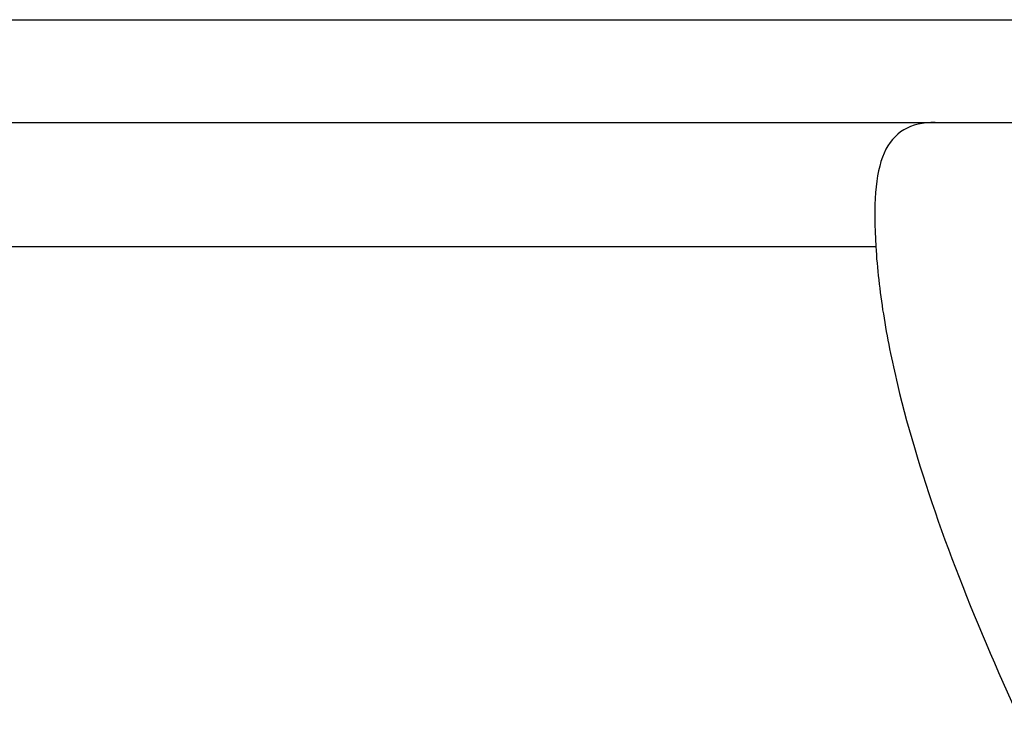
# Model space of a CAD drawing. Header units: millimetres. Extents: x 276 to 570, y 302 to 406.
# Tile 50 of 54: x 503.63 to 512.24, y 338.62 to 344.67. Entities that reach past the tile are written whole.
import ezdxf

# ---------------------------------------------------------------- set-up
doc = ezdxf.new("R2010")
doc.units = ezdxf.units.MM
doc.layers.add('OUT', color=3, linetype='Continuous')

msp = doc.modelspace()

# ---------------------------------------------------------------- linework, layer by layer
at = {"layer": 'OUT', "color": 7}
for p, q in [((469.8572, 344.6719), (528.8572, 344.6719)), ((469.8572, 343.7719), (528.8572, 343.7719)), ((487.5977, 342.6862), (511.1166, 342.6862))]:
    msp.add_line(p, q, dxfattribs=at)
for points, knots in [([(511.6368, 343.7719), (511.5293, 343.7719), (511.4361, 343.751), (511.2868, 343.6623), (511.2303, 343.5953), (511.1491, 343.4122), (511.1248, 343.2954), (511.1034, 343.0223), (511.1058, 342.8633), (511.1166, 342.6862)], [0, 0, 0, 0, 0.25, 0.25, 0.5, 0.5, 0.75, 0.75, 1, 1, 1, 1]), ([(511.1166, 342.6862), (511.1284, 342.4938), (511.1508, 342.2967), (511.2148, 341.8931), (511.2567, 341.686), (511.4058, 341.0603), (511.5368, 340.6346), (511.8477, 339.766), (512.0278, 339.3231), (512.4295, 338.4198), (512.6507, 337.9611), (513.1205, 337.047), (513.3702, 336.5891), (513.8996, 335.6735), (514.179, 335.2156), (514.6303, 334.535), (514.7862, 334.3093), (515.1149, 333.8633), (515.2874, 333.643), (515.6585, 333.2239), (515.857, 333.0226), (516.1959, 332.7746), (516.3183, 332.6999), (516.5819, 332.5919), (516.725, 332.5601), (517.0085, 332.5629), (517.1509, 332.5975), (517.4117, 332.7085), (517.5342, 332.7848), (517.873, 333.037), (518.069, 333.2376), (518.4394, 333.6584), (518.6098, 333.8768), (518.9358, 334.3201), (519.091, 334.5453), (519.5417, 335.2256), (519.8222, 335.6857), (520.3558, 336.6097), (520.6078, 337.073), (521.3092, 338.441), (521.7115, 339.3321), (522.1786, 340.6378), (522.3114, 341.0705), (522.5085, 341.9008), (522.5742, 342.301), (522.5977, 342.6862)], [0, 0, 0, 0, 0.03125, 0.03125, 0.0625, 0.0625, 0.125, 0.125, 0.1875, 0.1875, 0.25, 0.25, 0.3125, 0.3125, 0.375, 0.375, 0.40625, 0.40625, 0.4375, 0.4375, 0.46875, 0.46875, 0.484375, 0.484375, 0.5, 0.5, 0.515625, 0.515625, 0.53125, 0.53125, 0.5625, 0.5625, 0.59375, 0.59375, 0.625, 0.625, 0.6875, 0.6875, 0.75, 0.75, 0.875, 0.875, 0.9375, 0.9375, 1, 1, 1, 1])]:
    msp.add_open_spline(points, degree=3, knots=knots, dxfattribs=at)

doc.saveas('drawing.dxf')
